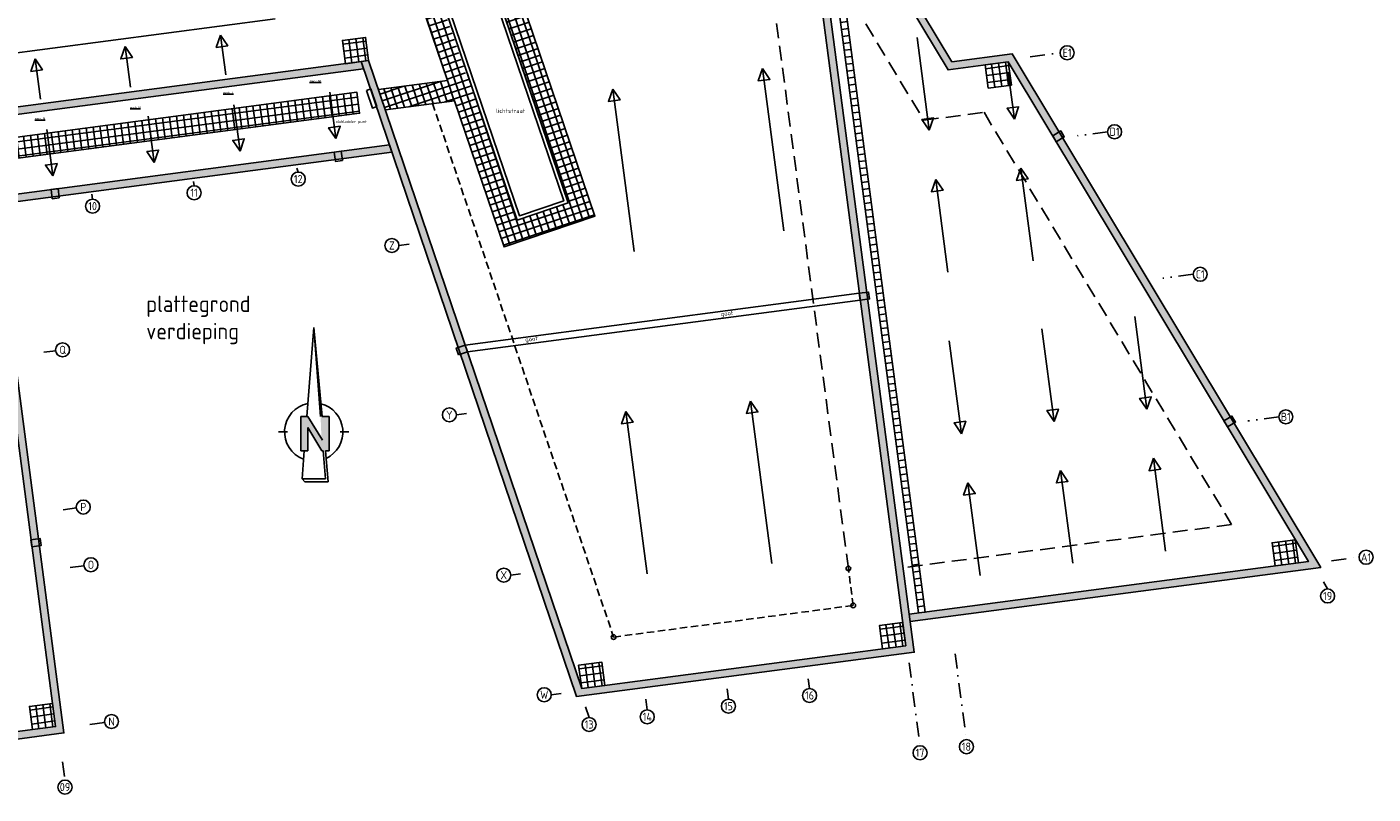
# Model space of a CAD drawing. Header units: millimetres. Extents: x -30977 to 210218, y -180497 to 109503.
# Tile 14 of 31: x 67023 to 124590, y -172458 to -139660. Entities that reach past the tile are written whole.
import ezdxf
from ezdxf.enums import TextEntityAlignment as Align
from ezdxf.xclip import XClip

# ---------------------------------------------------------------- set-up
doc = ezdxf.new("R2010")
doc.units = ezdxf.units.MM
doc.header["$LTSCALE"] = 100
doc.header["$XCLIPFRAME"] = 2
for name, pattern in [('082403 X-ref$0$DASHDOT2', [12.7, 6.35, -3.175, 0, -3.175]), ('082403 X-ref$0$DASHED2', [9.525, 6.35, -3.175]), ('082403 X-ref$0$HIDDEN2', [4.7625, 3.175, -1.5875])]:
    doc.linetypes.add(name, pattern=pattern)
for name, color, linetype in [('082403 X-ref$0$Alg-Dun-Az', 253, 'Continuous'), ('082403 X-ref$0$Beveilig-Alg-Az', 253, 'Continuous'), ('082403 X-ref$0$bib', 253, 'Continuous'), ('082403 X-ref$0$BiKoz-Hout-Drs', 253, 'Continuous'), ('082403 X-ref$0$BiWand-Bakst-Drs', 253, 'Continuous'), ('082403 X-ref$0$Construct-Beton-Drs', 253, 'Continuous'), ('082403 X-ref$0$DakAfw-Alg-Arc', 8, 'Continuous'), ('082403 X-ref$0$DakAfw-Alg-Az', 253, 'Continuous'), ('082403 X-ref$0$Daken-Staal-Drs', 253, 'Continuous'), ('082403 X-ref$0$Dakopening-Alg-Az', 253, 'Continuous'), ('082403 X-ref$0$dakrandarceer', 253, 'Continuous'), ('082403 X-ref$0$Isolatie-Alg-Drs', 253, 'Continuous'), ('082403 X-ref$0$MTXT18-100', 253, 'Continuous'), ('082403 X-ref$0$Stramien-Alg-Az', 9, '082403 X-ref$0$DASHDOT2'), ('082403 X-ref$0$Stramien-Alg-Drs', 8, 'Continuous'), ('082403 X-ref$0$Stramien-Alg-Txt', 253, 'Continuous'), ('082403 X-ref$0$TXT18', 253, 'Continuous'), ('082403 X-ref$0$TXT25', 253, 'Continuous'), ('082403 X-ref$0$TXT35', 253, 'Continuous')]:
    doc.layers.add(name, color=color, linetype=linetype)
doc.styles.add('082403 X-ref$0$BOS3', font='isocp.shx')
doc.styles.add('082403 X-ref$0$Standard', font='isocp.shx')

# ---------------------------------------------------------------- blocks, each defined once
blk = doc.blocks.new('082403 X-ref$0$noordpijl 3')
at = {"layer": '082403 X-ref$0$Alg-Dun-Az'}
for p, q in [((-146, -1900), (0, 0)), ((0, 0), (180, -1900)), ((146, -1900), (0, 0)), ((-277, -1900), (-127, -1900)), ((-277, -2638), (-277, -1900)), ((-127, -1900), (185, -2409)), ((180, -1900), (333, -1900)), ((333, -1900), (333, -2638)), ((-751, -2234), (-564, -2234)), ((-129, -2141), (-129, -2638)), ((176, -2638), (-129, -2141)), ((562, -2234), (749, -2234)), ((-129, -2638), (-277, -2638)), ((-205, -2638), (-251, -3235)), ((203, -2638), (176, -2638)), ((249, -3235), (203, -2638)), ((249, -2638), (311, -3297)), ((333, -2638), (249, -2638)), ((-251, -3235), (249, -3235)), ((-189, -3297), (-251, -3235)), ((311, -3297), (-189, -3297))]:
    blk.add_line(p, q, dxfattribs=at)
for start, end in [(101.4591, 249.5213), (295.2122, 75.5532)]:
    blk.add_arc((-1, -2234), 623, start, end, dxfattribs=at)
for points in [[(-277, -2638), (-277, -1900), (-129, -2638), (-127, -1900)], [(-129, -2141), (176, -2638), (-127, -1900), (185, -2409)], [(333, -1900), (333, -2638), (146, -1900), (176, -2638)]]:
    blk.add_solid(points, dxfattribs=at)
blk = doc.blocks.new('082403 X-ref')
at = {"layer": '082403 X-ref$0$DakAfw-Alg-Arc'}
h = blk.add_hatch(dxfattribs=at)
h.set_pattern_fill('_USER', color=8, scale=300, angle=18.5, style=0, double=1, pattern_type=0)
h.set_pattern_definition([(18.5, (37237.08, 136967.3), (-95.1914, 284.497), []), (108.5, (37237.08, 136967.3), (-284.497, -95.1914), [])])
h.paths.add_polyline_path([(36857, 137155), (36820, 137142), (37109, 136290), (37146, 136303)])
h.paths.add_polyline_path([(35699, 130643), (37609, 125018), (38453, 125129), (36179, 131830), (35334, 131718), (35404, 131512), (32448, 131123), (32743, 130254)])
h.paths.add_polyline_path([(37609, 125018), (37821, 124394), (38612, 124663), (38453, 125129)])
h.paths.add_polyline_path([(38453, 125129), (38612, 124663), (40804, 125407), (40793, 125437)])
h.paths.add_polyline_path([(40793, 125437), (40514, 126259), (38384, 125536), (36244, 131838), (36179, 131830), (38453, 125129)])
h.paths.add_polyline_path([(40793, 125437), (40956, 125459), (41188, 125537), (40823, 128305), (39479, 132264), (38569, 132144), (40562, 126275), (40514, 126259)])
h.paths.add_polyline_path([(40823, 128305), (41188, 125537), (41703, 125712)])
h.paths.add_polyline_path([(40956, 125459), (40793, 125437), (40804, 125407)])
h.paths.add_polyline_path([(38569, 132144), (39479, 132264), (38376, 135513), (37467, 135393)])
h.paths.add_polyline_path([(38278, 135803), (38009, 136596), (37157, 136306), (37368, 135683)])
h.paths.add_polyline_path([(34628, 136398), (34978, 135368), (35043, 135377), (34979, 135567), (37109, 136290), (36820, 137142)])
h.paths.add_polyline_path([(33837, 136130), (34133, 135257), (34978, 135368), (34628, 136398)])
h.paths.add_polyline_path([(35334, 131718), (36179, 131830), (35076, 135078), (34232, 134967)])
h = blk.add_hatch(dxfattribs=at)
h.set_pattern_fill('_USER', color=8, scale=300, angle=7.75, style=0, double=1, pattern_type=0)
h.set_pattern_definition([(7.75, (16704.52, -69760.92), (-40.4553, 297.25977), []), (97.75, (16704.52, -69760.92), (-297.25977, -40.4553), [])])
h.paths.add_polyline_path([(31898, 133349), (30907, 133218), (31037, 132227), (32029, 132357)])
h = blk.add_hatch(dxfattribs=at)
h.set_pattern_fill('_USER', color=8, scale=300, angle=7.75, style=0, double=1, pattern_type=0)
h.set_pattern_definition([(7.75, (44190.9, -70808), (-40.4553, 297.25977), []), (97.75, (44190.9, -70808), (-297.25977, -40.4553), [])])
h.paths.add_polyline_path([(59384, 132302), (58393, 132171), (58524, 131180), (59515, 131310)])
h = blk.add_hatch(dxfattribs=at)
h.set_pattern_fill('_USER', color=8, scale=300, angle=-11.25, style=0, double=1, pattern_type=0)
h.set_pattern_definition([(7.5, (12913.08, 127643.4), (-39.158, 297.4335), []), (97.5, (12913.08, 127643.4), (-297.4335, -39.158), [])])
h.paths.add_polyline_path([(31644, 130109), (31527, 131002), (12796, 128536), (12913, 127643)])
h = blk.add_hatch(dxfattribs=at)
h.set_pattern_fill('_USER', color=8, scale=300, angle=7.75, style=0, double=1, pattern_type=0)
h.set_pattern_definition([(7.75, (56464.6, -91234.9), (-40.4553, 297.25977), []), (97.75, (56464.6, -91234.9), (-297.25977, -40.4553), [])])
h.paths.add_polyline_path([(71658, 111875), (70667, 111744), (70797, 110753), (71789, 110883)])
h = blk.add_hatch(dxfattribs=at)
h.set_pattern_fill('_USER', color=8, scale=300, angle=7.75, style=0, double=1, pattern_type=0)
h.set_pattern_definition([(7.75, (39671.63, -94777.13), (-40.4553, 297.25977), []), (97.75, (39671.63, -94777.13), (-297.25977, -40.4553), [])])
h.paths.add_polyline_path([(54865, 108333), (53874, 108202), (54004, 107211), (54996, 107341)])
h = blk.add_hatch(dxfattribs=at)
h.set_pattern_fill('_USER', color=8, scale=300, angle=7.75, style=0, double=1, pattern_type=0)
h.set_pattern_definition([(7.75, (26807.3, -96470.75), (-40.4553, 297.25977), []), (97.75, (26807.3, -96470.75), (-297.25977, -40.4553), [])])
h.paths.add_polyline_path([(42001, 106639), (41009, 106508), (41140, 105517), (42131, 105648)])
h = blk.add_hatch(dxfattribs=at)
h.set_pattern_fill('_USER', color=8, scale=300, angle=7.75, style=0, double=1, pattern_type=0)
h.set_pattern_definition([(7.75, (3317.6, -98231.84), (-40.4553, 297.25977), []), (97.75, (3317.6, -98231.84), (-297.25977, -40.4553), [])])
h.paths.add_polyline_path([(18511, 104878), (17520, 104747), (17650, 103756), (18642, 103886)])
at = {"layer": '082403 X-ref$0$DakAfw-Alg-Az'}
h = blk.add_hatch(dxfattribs=at)
h.set_pattern_fill('_USER', color=8, scale=300, angle=348.5, style=0, pattern_type=0)
h.set_pattern_definition([(7.25, (46588.3, 108743.87), (-37.8597, 297.6015), [])])
h.paths.add_polyline_path([(46588, 176725), (55537, 108744), (55835, 108783), (46886, 176764)])
at = {"layer": '082403 X-ref$0$dakrandarceer'}
h = blk.add_hatch(color=8, dxfattribs=at)
h.dxf.hatch_style = 1
h.paths.add_polyline_path([(46110, 177321), (33197, 172938), (24258, 169903), (26019, 164714), (26322, 164817), (24664, 169703), (33300, 172635), (33603, 172737), (45844, 176893), (55001, 107342), (41140, 105517), (32029, 132357), (31705, 132315), (40921, 105165), (55360, 107066)])
h = blk.add_hatch(color=8, dxfattribs=at)
h.dxf.hatch_style = 1
h.paths.add_polyline_path([(53793, 137599, -0.102899), (53004, 139858), (48031, 177635), (46149, 176996), (46192, 176673), (47765, 177207), (52687, 139816, 0.102899), (53519, 137434), (56807, 131962), (59384, 132302), (72220, 110940), (55141, 108692), (55182, 108374), (72745, 110687), (59551, 132646), (56973, 132307)])
h = blk.add_hatch(color=8, dxfattribs=at)
h.dxf.hatch_style = 1
h.paths.add_polyline_path([(24435, 141661), (24332, 141964), (13021, 138125), (13124, 137822), (13427, 137925)])
h.paths.add_polyline_path([(24548, 141330), (24435, 141661), (24132, 141559), (24347, 140924), (24651, 141027)])
h.paths.add_polyline_path([(25182, 141545), (24548, 141330), (24651, 141027), (25285, 141242)])
h.paths.add_polyline_path([(13427, 137925), (13124, 137822), (14839, 132769), (15156, 132811)])
h.paths.add_polyline_path([(15156, 132811), (14839, 132769), (15185, 130140), (15503, 130182)])
h.paths.add_polyline_path([(31810, 132006), (31705, 132315), (15185, 130140), (15227, 129823)])
h = blk.add_hatch(color=8, dxfattribs=at)
h.dxf.hatch_style = 1
h.paths.add_polyline_path([(33020, 128443), (32915, 128752), (15667, 126482), (15709, 126164)])
h.paths.add_polyline_path([(16026, 126206), (15709, 126164), (18642, 103886), (15469, 103469), (15511, 103152), (19001, 103611)])
at = {"layer": '082403 X-ref$0$Beveilig-Alg-Az', "color": 8}
blk.add_line((28030, 134151), (15278, 132472), dxfattribs=at)
at = {"layer": '082403 X-ref$0$BiKoz-Hout-Drs', "color": 8}
for points in [[(37418, 135535), (40562, 126275), (38384, 125536), (35093, 135229)], [(37315, 135373), (40371, 126369), (38478, 125726), (35293, 135107)]]:
    blk.add_lwpolyline(points, dxfattribs=at)
blk.add_lwpolyline([(31933, 131086), (32190, 130328), (32379, 130393), (32122, 131150)], close=True, dxfattribs=at)
at = {"layer": '082403 X-ref$0$BiWand-Bakst-Drs', "color": 8}
for points in [[(61435, 128889), (61778, 129095), (61624, 129352), (61281, 129146)], [(30907, 128084), (30855, 128481), (30558, 128442), (30610, 128045)], [(18798, 126490), (18746, 126887), (18449, 126848), (18501, 126451)], [(53051, 122114), (53448, 122166), (53408, 122463), (53012, 122411)], [(35876, 119780), (36255, 119908), (36158, 120192), (35779, 120064)], [(68759, 116700), (69102, 116906), (68947, 117163), (68604, 116957)], [(17629, 111575), (18026, 111627), (17987, 111925), (17590, 111873)]]:
    blk.add_lwpolyline(points, close=True, dxfattribs=at)
at = {"layer": '082403 X-ref$0$Construct-Beton-Drs', "color": 8, "linetype": '082403 X-ref$0$DASHED2'}
blk.add_line((52543, 110647), (48651, 140208), dxfattribs=at)
blk.add_lwpolyline([(52309, 135564), (55768, 129808), (58345, 130148), (68934, 112525), (54880, 110675)], dxfattribs=at)
at = {"layer": '082403 X-ref$0$Construct-Beton-Drs', "color": 8}
for points in [[(31037, 132227), (32029, 132357), (31898, 133349), (30907, 133218)], [(58524, 131180), (59515, 131310), (59384, 132302), (58393, 132171)], [(70797, 110753), (71789, 110883), (71658, 111875), (70667, 111744)], [(54004, 107211), (54996, 107341), (54865, 108333), (53874, 108202)], [(41140, 105517), (42131, 105648), (42001, 106639), (41009, 106508)], [(17650, 103756), (18642, 103886), (18511, 104878), (17520, 104747)]]:
    blk.add_lwpolyline(points, close=True, dxfattribs=at)
at = {"layer": '082403 X-ref$0$Construct-Beton-Drs', "color": 8, "linetype": '082403 X-ref$0$HIDDEN2'}
blk.add_lwpolyline([(34764, 130520), (42506, 107714), (52752, 109063), (52543, 110647)], dxfattribs=at)
at = {"layer": '082403 X-ref$0$Construct-Beton-Drs', "color": 8}
for centre in [(52543, 110647), (52752, 109063), (42506, 107714)]:
    blk.add_circle(centre, 100, dxfattribs=at)
at = {"layer": '082403 X-ref$0$DakAfw-Alg-Arc', "color": 8}
blk.add_line((32448, 131123), (35404, 131512), dxfattribs=at)
blk.add_lwpolyline([(37157, 136306), (40562, 126275), (38384, 125536), (34979, 135567), (37157, 136306)], close=True, dxfattribs=at)
blk.add_lwpolyline([(32743, 130254), (35699, 130643)], dxfattribs=at)
at = {"layer": '082403 X-ref$0$DakAfw-Alg-Az', "color": 8}
for p, q in [((46886, 176764), (55835, 108783)), ((46588, 176725), (55537, 108744)), ((55835, 108783), (55537, 108744))]:
    blk.add_line(p, q, dxfattribs=at)
for points in [[(35699, 130643), (37821, 124394), (41703, 125712), (38009, 136596)], [(33837, 136130), (35404, 131512)]]:
    blk.add_lwpolyline(points, dxfattribs=at)
blk.add_lwpolyline([(12913, 127643), (31644, 130109), (31527, 131002), (12796, 128536)], close=True, dxfattribs=at)
at = {"layer": '082403 X-ref$0$Daken-Staal-Drs', "color": 8}
for points in [[(46110, 177321), (33197, 172938), (24258, 169903), (26019, 164714), (26322, 164817), (24664, 169703), (33300, 172635), (33603, 172737), (45844, 176893), (55001, 107342), (41140, 105517), (32029, 132357), (31705, 132315), (40921, 105165), (55360, 107066)], [(15227, 129823), (31810, 132006), (31705, 132315), (15185, 130140)], [(15667, 126482), (32915, 128752), (33020, 128443), (15709, 126164)], [(15469, 103469), (15511, 103152), (19001, 103611), (16026, 126206), (15709, 126164), (18642, 103886), (15469, 103469)]]:
    blk.add_lwpolyline(points, close=True, dxfattribs=at)
blk.add_lwpolyline([(46149, 176996), (48031, 177635), (53004, 139858, 0.102899), (53793, 137599), (56973, 132307), (59551, 132646), (72745, 110687), (55182, 108374), (55141, 108692), (72220, 110940), (59384, 132302), (56807, 131962), (53519, 137434, -0.102899), (52687, 139816), (47765, 177207), (46192, 176673)], format="xyb", close=True, dxfattribs=at)
at = {"layer": '082403 X-ref$0$Dakopening-Alg-Az', "color": 8}
for p, q in [((36158, 120192), (53012, 122411)), ((36257, 119903), (53051, 122114))]:
    blk.add_line(p, q, dxfattribs=at)
at = {"layer": '082403 X-ref$0$Isolatie-Alg-Drs', "color": 8}
for p, q in [((25692, 133453), (25915, 131754)), ((56005, 129379), (55482, 133345)), ((17766, 132427), (17992, 130711)), ((21613, 132956), (21842, 131218)), ((48873, 132020), (49787, 125080)), ((59643, 129858), (59382, 131841)), ((30632, 129026), (30371, 131008)), ((42466, 131142), (43380, 124202)), ((26528, 128485), (26267, 130468)), ((22863, 128003), (22602, 129986)), ((18523, 127431), (18262, 129414)), ((56281, 127282), (56803, 123316)), ((59919, 127761), (60441, 123795)), ((61345, 116930), (60823, 120896)), ((65311, 117452), (64789, 121418)), ((57379, 116408), (56857, 120373)), ((48363, 117802), (49277, 110862)), ((43025, 117356), (43939, 110416)), ((65587, 115354), (66109, 111389)), ((61621, 114832), (62143, 110867)), ((57656, 114310), (58178, 110344))]:
    blk.add_line(p, q, dxfattribs=at)
for points in [[(25692, 133453), (26005, 132990), (25509, 132925), (25692, 133453)], [(17766, 132427), (18079, 131964), (17583, 131899), (17766, 132427)], [(21613, 132956), (21927, 132493), (21431, 132427), (21613, 132956)], [(48873, 132020), (49186, 131557), (48691, 131492), (48873, 132020)], [(42466, 131142), (42779, 130679), (42284, 130614), (42466, 131142)], [(59643, 129858), (59826, 130387), (59330, 130321), (59643, 129858)], [(30632, 129026), (30815, 129554), (30319, 129489), (30632, 129026)], [(56005, 129379), (56187, 129908), (55691, 129842), (56005, 129379)], [(26528, 128485), (26711, 129014), (26215, 128948), (26528, 128485)], [(22863, 128003), (23046, 128531), (22550, 128466), (22863, 128003)], [(18523, 127431), (18706, 127960), (18210, 127894), (18523, 127431)], [(56281, 127282), (56594, 126819), (56098, 126753), (56281, 127282)], [(59919, 127761), (60232, 127298), (59737, 127232), (59919, 127761)], [(48363, 117802), (48676, 117339), (48181, 117274), (48363, 117802)], [(61345, 116930), (61528, 117458), (61032, 117393), (61345, 116930)], [(65311, 117452), (65494, 117980), (64998, 117915), (65311, 117452)], [(43025, 117356), (43338, 116893), (42843, 116828), (43025, 117356)], [(57379, 116408), (57562, 116936), (57066, 116871), (57379, 116408)], [(65587, 115354), (65900, 114891), (65404, 114826), (65587, 115354)], [(61621, 114832), (61934, 114369), (61439, 114304), (61621, 114832)], [(57656, 114310), (57969, 113847), (57473, 113782), (57656, 114310)]]:
    blk.add_lwpolyline(points, close=True, dxfattribs=at)
at = {"layer": '082403 X-ref$0$Stramien-Alg-Az'}
for p, q in [((60323, 132526), (61599, 132694)), ((63629, 129316), (62343, 129147)), ((28965, 127756), (29020, 127594)), ((24540, 127194), (24565, 127007)), ((20197, 126643), (20225, 126436)), ((33761, 124511), (33323, 124454)), ((67290, 123222), (65987, 123050)), ((18645, 119954), (18138, 119888)), ((35781, 117213), (36211, 117269)), ((70952, 117128), (69631, 116954)), ((19529, 113232), (18966, 113158)), ((73208, 110969), (74383, 111124)), ((19855, 110764), (19270, 110687)), ((38108, 110358), (38529, 110413)), ((72856, 110075), (73040, 109769)), ((55142, 106612), (55609, 103065)), ((57108, 107002), (57592, 103326)), ((50829, 105933), (50884, 105515)), ((47356, 105495), (47414, 105058)), ((39838, 105245), (40259, 105300)), ((43884, 105057), (43944, 104601)), ((41301, 104732), (41456, 104274)), ((20737, 104061), (20095, 103977)), ((18940, 102384), (19044, 101599))]:
    blk.add_line(p, q, dxfattribs=at)
at = {"layer": '082403 X-ref$0$Stramien-Alg-Drs'}
for centre in [(61899, 132694), (63929, 129316), (29020, 127294), (24565, 126707), (20225, 126136), (33023, 124454), (67590, 123222), (18942, 119993), (35481, 117213), (71252, 117128), (19827, 113272), (74683, 111124), (20152, 110803), (37808, 110358), (73040, 109469), (39538, 105245), (50884, 105215), (47414, 104758), (21034, 104101), (41456, 103974), (43944, 104301), (55609, 102765), (57592, 103026), (19044, 101299)]:
    blk.add_circle(centre, 300, dxfattribs=at)
at = {"layer": '082403 X-ref$0$bib', "color": 8, "xscale": 2, "yscale": 2, "zscale": 2}
blk.add_blockref('082403 X-ref$0$noordpijl 3', (29682, 120949), dxfattribs=at)
at = {"layer": '082403 X-ref$0$MTXT18-100', "color": 8, "style": '082403 X-ref$0$BOS3'}
blk.add_text('lichtstraat', height=180, dxfattribs=at).set_placement((37476, 130122))
for p in [(47097, 121430), (38734, 120336)]:
    blk.add_text('goot', height=180, rotation=6.77149, dxfattribs=at).set_placement(p)
at = {"layer": '082403 X-ref$0$Stramien-Alg-Txt', "style": '082403 X-ref$0$Standard'}
for s, p in [('E1', (61899, 132694)), ('D1', (63929, 129316)), ('12', (29020, 127294)), ('11', (24565, 126707)), ('10', (20225, 126136)), ('Z', (33023, 124454)), ('C1', (67590, 123222)), ('Q', (18942, 119993)), ('Y', (35481, 117213)), ('B1', (71252, 117128)), ('P', (19827, 113272)), ('A1', (74683, 111124)), ('O', (20152, 110803)), ('X', (37808, 110358)), ('19', (73040, 109469)), ('W', (39538, 105245)), ('16', (50884, 105215)), ('15', (47414, 104758)), ('N', (21034, 104101)), ('13', (41456, 103974)), ('14', (43944, 104301)), ('18', (57592, 103026)), ('17', (55609, 102765)), ('09', (19044, 101299))]:
    blk.add_text(s, height=350, dxfattribs=at).set_placement(p, align=Align.MIDDLE)
at = {"layer": '082403 X-ref$0$TXT18', "color": 8, "char_height": 90, "width": 612.16, "attachment_point": 1, "style": '082403 X-ref$0$BOS3'}
for s, insert in [('{\\Lmerk N1}', (29506, 131527)), ('{\\Lmerk N}', (25809, 131029)), ('{\\Lmerk N}', (21828, 130400)), ('{\\Lmerk N}', (17748, 129926))]:
    blk.add_mtext(s, dxfattribs=dict(at, insert=insert))
at = {"layer": '082403 X-ref$0$TXT25', "color": 8, "style": '082403 X-ref$0$BOS3'}
blk.add_text('dakladder punt', height=125, dxfattribs=at).set_placement((30641, 129689))
at = {"layer": '082403 X-ref$0$TXT35', "color": 8, "insert": (22518, 122310), "char_height": 700, "width": 17149.97, "attachment_point": 1, "style": '082403 X-ref$0$BOS3'}
blk.add_mtext('plattegrond \\Pverdieping', dxfattribs=at)

msp = doc.modelspace()

# ---------------------------------------------------------------- block references
ref = msp.add_blockref('082403 X-ref', (49607, -273458))
XClip(ref).set_block_clipping_path([(-29388.3395662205, 92961.1290501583), (160611.6604337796, 182961.1290501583)])

doc.saveas('drawing.dxf')
